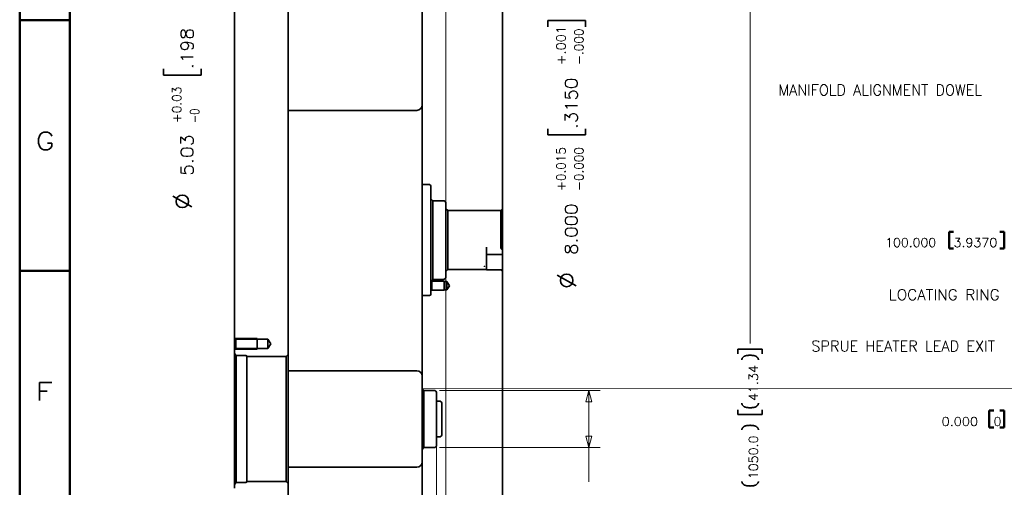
# Model space of a CAD drawing. Extents: x 2651 to 11825, y -3833 to 1075.
# Tile 155 of 256: x 3841 to 4116, y -804 to -673. Entities that reach past the tile are written whole.
import ezdxf

# ---------------------------------------------------------------- set-up
doc = ezdxf.new("R2010")
doc.units = 0
doc.header["$LTSCALE"] = 10
doc.layers.add('1', color=7, linetype='CONTINUOUS')
doc.styles.add('pwfont', font='simplex.shx')

msp = doc.modelspace()

# ---------------------------------------------------------------- linework, layer by layer
at = {"layer": '1', "color": 7, "linetype": 'Continuous', "lineweight": 50}
for p, q in [((3840.684, -1163.358), (3840.684, -322.358)), ((3854.684, -1149.358), (3854.684, -336.358)), ((3840.684, -673.358), (3854.684, -673.358)), ((3840.684, -743.358), (3854.684, -743.358)), ((4111.833, -782.419), (4111.833, -787.106)), ((4113.083, -782.419), (4111.833, -782.419)), ((4116.021, -782.419), (4114.771, -782.419)), ((4116.021, -787.106), (4116.021, -782.419)), ((4111.833, -787.106), (4113.083, -787.106)), ((4114.771, -787.106), (4116.021, -787.106))]:
    msp.add_line(p, q, dxfattribs=at)
at = {"layer": '1', "color": 4, "linetype": 'Continuous', "lineweight": 13}
for p, q in [((3915.721, -951.305), (3915.721, -479.087)), ((3959.875, -941.925), (3959.875, -479.087)), ((3915.721, -618.219), (3915.721, -1059.478)), ((3958.095, -776.76), (4002.98, -776.76)), ((3957.257, -791.35), (3957.257, -1065.766)), ((3958.095, -792.765), (4002.98, -792.765)), ((3957.257, -793.602), (3957.257, -1059.478))]:
    msp.add_line(p, q, dxfattribs=at)
at = {"layer": '1', "color": 7, "linetype": 'Continuous', "lineweight": 13}
for p, q in [((4044.918, -522.262), (4044.918, -763.706)), ((3999.805, -776.76), (3998.954, -779.935)), ((4000.655, -779.935), (3999.805, -776.76)), ((3999.805, -776.76), (3999.805, -802.29)), ((3998.954, -779.935), (4000.655, -779.935)), ((3998.954, -789.59), (3999.805, -792.765)), ((4000.655, -789.59), (3998.954, -789.59)), ((3999.805, -792.765), (4000.655, -789.59))]:
    msp.add_line(p, q, dxfattribs=at)
at = {"layer": '1', "color": 12, "linetype": 'Continuous', "lineweight": 35}
for p, q in [((3900.721, -697.537), (3900.721, -653.912)), ((3915.721, -697.537), (3915.721, -653.912)), ((3900.721, -741.137), (3900.721, -697.537)), ((3915.721, -741.137), (3915.721, -697.537)), ((3900.721, -762.095), (3900.721, -741.137)), ((3915.721, -766.137), (3915.721, -741.137)), ((3970.651, -742.129), (3970.648, -742.129)), ((3970.648, -742.129), (3970.648, -742.234)), ((3970.651, -742.234), (3970.648, -742.234)), ((3970.651, -742.129), (3970.651, -742.234)), ((3900.721, -762.096), (3900.721, -762.095)), ((3900.721, -762.095), (3900.721, -762.095)), ((3901.111, -762.485), (3900.721, -762.096)), ((3907.071, -762.485), (3901.111, -762.485)), ((3907.071, -762.486), (3907.071, -762.485)), ((3910.104, -762.486), (3907.071, -762.486)), ((3910.871, -763.762), (3910.104, -762.486)), ((3900.721, -765.429), (3901.111, -765.04)), ((3900.721, -766.137), (3900.721, -765.429)), ((3900.721, -765.429), (3900.721, -765.429)), ((3900.721, -765.429), (3900.721, -765.429)), ((3901.111, -765.04), (3907.071, -765.04)), ((3907.071, -765.04), (3907.071, -765.039)), ((3907.071, -765.039), (3910.104, -765.039)), ((3910.104, -765.039), (3910.871, -763.762)), ((3900.721, -766.487), (3900.721, -766.137)), ((3901.221, -766.987), (3900.721, -766.487)), ((3903.821, -766.987), (3901.221, -766.987)), ((3915.221, -767.262), (3904.201, -767.262)), ((3915.721, -766.762), (3915.221, -767.262)), ((3915.721, -766.762), (3915.721, -766.137)), ((3900.721, -803.037), (3901.221, -802.537)), ((3900.721, -804.095), (3900.721, -803.037)), ((3901.221, -802.537), (3903.821, -802.537)), ((3904.201, -802.262), (3915.221, -802.262)), ((3915.221, -802.262), (3915.721, -802.762)), ((3915.721, -1047.262), (3915.721, -802.762))]:
    msp.add_line(p, q, dxfattribs=at)
at = {"layer": '1', "color": 253, "linetype": 'Continuous', "lineweight": 35}
for p, q in [((3953.221, -697.537), (3953.221, -662.811)), ((3975.711, -697.537), (3975.711, -662.011)), ((3915.721, -698.509), (3951.721, -698.509)), ((3953.221, -719.262), (3953.221, -697.537)), ((3975.711, -726.012), (3975.711, -697.537)), ((3955.271, -719.262), (3953.221, -719.262)), ((3955.671, -723.26), (3955.671, -719.662)), ((3956.171, -723.76), (3955.671, -723.26)), ((3959.125, -723.76), (3956.171, -723.76)), ((3959.875, -726.012), (3959.875, -724.51)), ((3959.875, -726.012), (3960.375, -726.512)), ((3975.211, -726.512), (3960.375, -726.512)), ((3975.711, -726.012), (3975.211, -726.512)), ((3975.711, -738.812), (3975.711, -737.406)), ((3971.236, -738.818), (3975.711, -738.818)), ((3975.711, -743.233), (3975.711, -738.818)), ((3960.375, -743.012), (3959.875, -743.512)), ((3960.375, -743.012), (3971.236, -743.012)), ((3970.663, -742.129), (3970.651, -742.129)), ((3970.663, -742.234), (3970.651, -742.234)), ((3970.663, -742.129), (3970.663, -742.234)), ((3971.236, -743.012), (3971.236, -743.041)), ((3971.236, -743.041), (3975.24, -743.041)), ((3975.24, -743.041), (3975.711, -743.512)), ((3955.801, -746.135), (3956.171, -745.765)), ((3955.921, -746.255), (3955.801, -746.135)), ((3956.171, -745.765), (3959.125, -745.765)), ((3959.875, -745.015), (3959.875, -743.512)), ((3975.711, -766.137), (3975.711, -743.512)), ((3955.671, -749.02), (3955.921, -748.77)), ((3959.421, -746.255), (3955.921, -746.255)), ((3955.921, -748.77), (3959.421, -748.77)), ((3959.421, -746.312), (3959.421, -746.255)), ((3960.146, -746.312), (3959.421, -746.312)), ((3959.421, -748.77), (3959.421, -748.712)), ((3959.421, -748.712), (3960.146, -748.712)), ((3960.867, -747.512), (3960.146, -746.312)), ((3960.146, -748.712), (3960.867, -747.512)), ((3953.221, -750.262), (3955.271, -750.262)), ((3953.221, -766.137), (3953.221, -750.262)), ((3955.671, -749.862), (3955.671, -749.02)), ((3953.221, -776.26), (3953.221, -766.137)), ((3975.711, -826.012), (3975.711, -766.137)), ((3951.721, -771.262), (3915.721, -771.262)), ((3953.721, -776.76), (3953.221, -776.26)), ((3956.507, -776.76), (3953.721, -776.76)), ((3957.257, -779.762), (3957.257, -777.51)), ((3958.007, -779.762), (3957.257, -779.762)), ((3958.757, -789.012), (3958.757, -780.512)), ((3957.257, -789.762), (3958.007, -789.762)), ((3957.257, -792.015), (3957.257, -789.762)), ((3953.221, -793.265), (3953.721, -792.765)), ((3953.721, -792.765), (3956.507, -792.765)), ((3953.221, -819.262), (3953.221, -793.265)), ((3915.721, -798.262), (3951.721, -798.262))]:
    msp.add_line(p, q, dxfattribs=at)
at = {"layer": '1', "color": 2, "linetype": 'Continuous', "lineweight": 35}
for p, q in [((3988.345, -673.424), (3988.345, -675.174)), ((3998.908, -673.424), (3988.345, -673.424)), ((3998.908, -675.174), (3998.908, -673.424)), ((3880.884, -686.945), (3880.884, -688.695)), ((3891.447, -688.695), (3891.447, -686.945)), ((3880.884, -688.695), (3891.447, -688.695)), ((3988.345, -703.636), (3988.345, -705.386)), ((3998.908, -705.386), (3998.908, -703.636)), ((3988.345, -705.386), (3998.908, -705.386)), ((3888.839, -725.461), (3883.548, -722.484)), ((3970.652, -742.122), (3970.652, -742.122)), ((3970.652, -742.122), (3970.652, -742.122)), ((3970.652, -742.129), (3970.652, -742.122)), ((3970.653, -742.122), (3970.652, -742.122)), ((3970.653, -742.122), (3970.653, -742.122)), ((3970.653, -742.122), (3970.653, -742.122)), ((3970.653, -742.122), (3970.653, -742.122)), ((3970.653, -742.122), (3970.653, -742.122)), ((3970.653, -742.122), (3970.653, -742.122)), ((3970.653, -742.122), (3970.653, -742.122)), ((3996.3, -747.552), (3991.008, -744.576)), ((4041.48, -765.294), (4041.48, -766.544)), ((4048.355, -765.294), (4041.48, -765.294)), ((4048.355, -766.544), (4048.355, -765.294)), ((4041.48, -782.231), (4041.48, -783.481)), ((4041.48, -783.481), (4048.355, -783.481)), ((4048.355, -783.481), (4048.355, -782.231))]:
    msp.add_line(p, q, dxfattribs=at)
at = {"layer": '1', "color": 2, "linetype": 'Continuous', "lineweight": 50}
for p, q in [((4100.583, -732.419), (4100.583, -737.106)), ((4101.833, -732.419), (4100.583, -732.419)), ((4116.021, -732.419), (4114.771, -732.419)), ((4116.021, -737.106), (4116.021, -732.419)), ((4100.583, -737.106), (4101.833, -737.106)), ((4114.771, -737.106), (4116.021, -737.106))]:
    msp.add_line(p, q, dxfattribs=at)
at = {"layer": '1', "color": 30, "linetype": 'Continuous', "lineweight": 35}
for p, q in [((3970.651, -742.12), (3970.652, -742.119)), ((3970.651, -742.12), (3970.652, -742.119)), ((3970.651, -742.119), (3970.651, -742.12)), ((3970.651, -742.12), (3970.651, -742.12)), ((3970.651, -742.12), (3970.651, -742.12)), ((3970.651, -742.12), (3970.651, -742.12)), ((3970.651, -742.12), (3970.651, -742.12)), ((3970.651, -742.12), (3970.651, -742.12)), ((3970.651, -742.12), (3970.651, -742.12)), ((3970.651, -742.12), (3970.651, -742.12)), ((3970.651, -742.12), (3970.651, -742.12)), ((3970.651, -742.12), (3970.651, -742.12)), ((3970.651, -742.12), (3970.651, -742.12)), ((3970.652, -742.12), (3970.652, -742.119)), ((3970.652, -742.119), (3970.652, -742.119)), ((3970.652, -742.12), (3970.652, -742.119)), ((3970.654, -742.119), (3970.652, -742.12)), ((3970.652, -742.119), (3970.652, -742.12)), ((3970.652, -742.12), (3970.652, -742.12)), ((3970.653, -742.117), (3970.653, -742.118)), ((3970.654, -742.117), (3970.653, -742.117)), ((3970.654, -742.12), (3970.653, -742.118)), ((3970.653, -742.12), (3970.653, -742.12)), ((3970.654, -742.118), (3970.654, -742.117)), ((3970.654, -742.119), (3970.654, -742.118)), ((3970.654, -742.118), (3970.654, -742.118)), ((3970.655, -742.119), (3970.654, -742.119)), ((3970.655, -742.12), (3970.654, -742.12)), ((3970.654, -742.12), (3970.654, -742.12)), ((3970.655, -742.12), (3970.655, -742.12)), ((3970.655, -742.12), (3970.655, -742.12)), ((3970.66, -742.117), (3970.659, -742.117)), ((3970.66, -742.119), (3970.659, -742.119)), ((3970.659, -742.119), (3970.66, -742.119)), ((3970.659, -742.12), (3970.659, -742.119)), ((3970.659, -742.119), (3970.659, -742.119)), ((3970.659, -742.12), (3970.659, -742.12)), ((3970.661, -742.117), (3970.66, -742.117)), ((3970.66, -742.117), (3970.66, -742.118)), ((3970.661, -742.117), (3970.66, -742.12)), ((3970.66, -742.118), (3970.66, -742.119)), ((3970.662, -742.119), (3970.66, -742.118)), ((3970.662, -742.12), (3970.661, -742.12)), ((3970.662, -742.118), (3970.663, -742.119)), ((3970.662, -742.119), (3970.662, -742.12)), ((3970.662, -742.12), (3970.662, -742.12)), ((3970.663, -742.119), (3970.664, -742.119)), ((3970.664, -742.12), (3970.663, -742.119)), ((3970.664, -742.119), (3970.663, -742.119)), ((3970.663, -742.119), (3970.663, -742.119)), ((3970.664, -742.119), (3970.664, -742.119)), ((3970.664, -742.119), (3970.664, -742.119)), ((3970.664, -742.119), (3970.664, -742.12)), ((3970.664, -742.119), (3970.664, -742.119)), ((3970.664, -742.12), (3970.664, -742.119)), ((3970.664, -742.119), (3970.664, -742.12)), ((3970.664, -742.12), (3970.664, -742.12)), ((3970.664, -742.12), (3970.664, -742.12))]:
    msp.add_line(p, q, dxfattribs=at)
at = {"layer": '1', "color": 253, "linetype": 'Continuous', "lineweight": 13}
for p, q in [((3970.651, -742.12), (3970.651, -742.12)), ((3970.652, -742.121), (3970.652, -742.122)), ((3970.652, -742.122), (3970.652, -742.129)), ((3970.653, -742.129), (3970.653, -742.122)), ((3970.653, -742.129), (3970.653, -742.122)), ((3970.653, -742.129), (3970.653, -742.122)), ((3970.653, -742.129), (3970.653, -742.122)), ((3970.654, -742.118), (3970.654, -742.119)), ((3970.654, -742.121), (3970.654, -742.12)), ((3970.654, -742.121), (3970.654, -742.121)), ((3970.655, -742.118), (3970.655, -742.119)), ((3970.655, -742.121), (3970.655, -742.119)), ((3970.656, -742.121), (3970.656, -742.121)), ((3970.658, -742.118), (3970.658, -742.118)), ((3970.658, -742.118), (3970.658, -742.118)), ((3970.658, -742.118), (3970.658, -742.118)), ((3970.658, -742.118), (3970.658, -742.118)), ((3970.658, -742.118), (3970.658, -742.118)), ((3970.658, -742.118), (3970.658, -742.118)), ((3970.658, -742.118), (3970.658, -742.118)), ((3970.658, -742.118), (3970.658, -742.118)), ((3970.658, -742.118), (3970.658, -742.118)), ((3970.658, -742.118), (3970.658, -742.119)), ((3970.658, -742.118), (3970.658, -742.118)), ((3970.658, -742.119), (3970.658, -742.12)), ((3970.66, -742.119), (3970.658, -742.119)), ((3970.658, -742.121), (3970.658, -742.121)), ((3970.659, -742.118), (3970.659, -742.118)), ((3970.66, -742.118), (3970.66, -742.118)), ((3970.661, -742.12), (3970.661, -742.12)), ((3970.661, -742.121), (3970.661, -742.121)), ((3970.662, -742.129), (3970.662, -742.123)), ((3970.662, -742.129), (3970.663, -742.129)), ((3970.664, -742.12), (3970.664, -742.119))]:
    msp.add_line(p, q, dxfattribs=at)
at = {"layer": '1', "color": 3, "linetype": 'Continuous', "lineweight": 35}
for p, q in [((3970.652, -742.121), (3970.652, -742.121)), ((3970.652, -742.121), (3970.652, -742.121)), ((3970.652, -742.121), (3970.662, -742.121)), ((3970.652, -742.122), (3970.652, -742.121)), ((3970.652, -742.122), (3970.652, -742.122)), ((3970.652, -742.122), (3970.652, -742.122)), ((3970.652, -742.122), (3970.653, -742.122)), ((3970.653, -742.122), (3970.653, -742.123)), ((3970.662, -742.123), (3970.653, -742.123)), ((3970.653, -742.123), (3970.653, -742.123)), ((3970.654, -742.118), (3970.655, -742.118)), ((3970.654, -742.118), (3970.654, -742.119)), ((3970.654, -742.118), (3970.654, -742.119)), ((3970.654, -742.118), (3970.654, -742.119)), ((3970.654, -742.118), (3970.654, -742.119)), ((3970.654, -742.119), (3970.654, -742.119)), ((3970.654, -742.119), (3970.654, -742.119)), ((3970.654, -742.119), (3970.654, -742.119)), ((3970.655, -742.119), (3970.654, -742.119)), ((3970.655, -742.118), (3970.656, -742.118)), ((3970.655, -742.118), (3970.655, -742.119)), ((3970.655, -742.118), (3970.655, -742.118)), ((3970.655, -742.118), (3970.655, -742.118)), ((3970.655, -742.118), (3970.655, -742.119)), ((3970.655, -742.118), (3970.655, -742.119)), ((3970.655, -742.118), (3970.655, -742.119)), ((3970.655, -742.119), (3970.655, -742.119)), ((3970.655, -742.119), (3970.655, -742.119)), ((3970.656, -742.119), (3970.655, -742.119)), ((3970.656, -742.118), (3970.656, -742.119)), ((3970.658, -742.118), (3970.658, -742.118)), ((3970.658, -742.118), (3970.659, -742.118)), ((3970.658, -742.118), (3970.658, -742.118)), ((3970.658, -742.118), (3970.658, -742.118)), ((3970.658, -742.118), (3970.658, -742.118)), ((3970.658, -742.118), (3970.658, -742.118)), ((3970.658, -742.118), (3970.658, -742.118)), ((3970.658, -742.118), (3970.658, -742.118)), ((3970.658, -742.118), (3970.658, -742.118)), ((3970.658, -742.118), (3970.658, -742.118)), ((3970.658, -742.118), (3970.658, -742.118)), ((3970.658, -742.118), (3970.658, -742.118)), ((3970.658, -742.118), (3970.658, -742.118)), ((3970.658, -742.118), (3970.658, -742.118)), ((3970.658, -742.118), (3970.658, -742.118)), ((3970.658, -742.118), (3970.658, -742.118)), ((3970.658, -742.118), (3970.658, -742.118)), ((3970.658, -742.118), (3970.658, -742.118)), ((3970.658, -742.118), (3970.658, -742.118)), ((3970.658, -742.118), (3970.658, -742.118)), ((3970.66, -742.118), (3970.659, -742.118)), ((3970.659, -742.118), (3970.659, -742.118)), ((3970.659, -742.118), (3970.659, -742.118)), ((3970.659, -742.118), (3970.659, -742.118)), ((3970.659, -742.118), (3970.659, -742.118)), ((3970.66, -742.118), (3970.66, -742.118)), ((3970.66, -742.118), (3970.66, -742.118)), ((3970.66, -742.118), (3970.66, -742.118)), ((3970.662, -742.123), (3970.662, -742.129)), ((3970.662, -742.129), (3970.662, -742.129)), ((3970.662, -742.129), (3970.662, -742.129)), ((3970.663, -742.129), (3970.663, -742.122)), ((3970.663, -742.129), (3970.663, -742.129)), ((3970.663, -742.129), (3970.663, -742.129))]:
    msp.add_line(p, q, dxfattribs=at)
at = {"layer": '1', "color": 43, "linetype": 'Continuous', "lineweight": 35}
for p, q in [((3970.653, -742.121), (3970.653, -742.12)), ((3970.653, -742.121), (3970.653, -742.12)), ((3970.653, -742.121), (3970.653, -742.121)), ((3970.653, -742.121), (3970.653, -742.121)), ((3970.654, -742.119), (3970.655, -742.119)), ((3970.654, -742.121), (3970.656, -742.121)), ((3970.656, -742.121), (3970.654, -742.121)), ((3970.654, -742.121), (3970.654, -742.121)), ((3970.655, -742.119), (3970.655, -742.119)), ((3970.655, -742.121), (3970.655, -742.12)), ((3970.655, -742.12), (3970.655, -742.12)), ((3970.655, -742.121), (3970.655, -742.121)), ((3970.656, -742.119), (3970.656, -742.119)), ((3970.656, -742.121), (3970.656, -742.119)), ((3970.656, -742.119), (3970.656, -742.12)), ((3970.656, -742.119), (3970.656, -742.12)), ((3970.656, -742.121), (3970.656, -742.119)), ((3970.656, -742.12), (3970.656, -742.12)), ((3970.656, -742.12), (3970.656, -742.12)), ((3970.656, -742.121), (3970.656, -742.121)), ((3970.656, -742.121), (3970.656, -742.121)), ((3970.657, -742.118), (3970.657, -742.118)), ((3970.657, -742.118), (3970.657, -742.118)), ((3970.657, -742.119), (3970.657, -742.118)), ((3970.657, -742.121), (3970.657, -742.119)), ((3970.657, -742.119), (3970.657, -742.119)), ((3970.657, -742.119), (3970.657, -742.12)), ((3970.657, -742.121), (3970.657, -742.121)), ((3970.657, -742.121), (3970.657, -742.121)), ((3970.66, -742.118), (3970.658, -742.118)), ((3970.66, -742.118), (3970.658, -742.118)), ((3970.658, -742.119), (3970.658, -742.12)), ((3970.659, -742.12), (3970.658, -742.12)), ((3970.661, -742.121), (3970.658, -742.121)), ((3970.658, -742.121), (3970.661, -742.121)), ((3970.659, -742.118), (3970.659, -742.118)), ((3970.659, -742.119), (3970.659, -742.118)), ((3970.659, -742.119), (3970.659, -742.119)), ((3970.659, -742.12), (3970.659, -742.121)), ((3970.659, -742.121), (3970.659, -742.121)), ((3970.66, -742.121), (3970.66, -742.121)), ((3970.66, -742.121), (3970.66, -742.121)), ((3970.661, -742.12), (3970.661, -742.121)), ((3970.661, -742.12), (3970.661, -742.12)), ((3970.661, -742.121), (3970.661, -742.121)), ((3970.661, -742.121), (3970.661, -742.121)), ((3970.661, -742.121), (3970.661, -742.121))]:
    msp.add_line(p, q, dxfattribs=at)
at = {"layer": '1', "color": 214, "linetype": 'Continuous', "lineweight": 35}
for p, q in [((3970.653, -742.121), (3970.653, -742.121)), ((3970.654, -742.121), (3970.653, -742.121)), ((3970.654, -742.121), (3970.654, -742.121)), ((3970.654, -742.121), (3970.654, -742.121)), ((3970.655, -742.121), (3970.655, -742.121)), ((3970.655, -742.121), (3970.655, -742.121)), ((3970.656, -742.121), (3970.656, -742.121)), ((3970.656, -742.121), (3970.656, -742.121)), ((3970.657, -742.12), (3970.657, -742.121)), ((3970.657, -742.12), (3970.657, -742.12)), ((3970.658, -742.121), (3970.658, -742.12)), ((3970.658, -742.12), (3970.658, -742.12)), ((3970.661, -742.121), (3970.661, -742.12)), ((3970.661, -742.12), (3970.661, -742.121)), ((3970.661, -742.12), (3970.661, -742.12)), ((3970.661, -742.12), (3970.661, -742.12))]:
    msp.add_line(p, q, dxfattribs=at)
at = {"layer": '1', "color": 251, "linetype": 'Continuous', "lineweight": 13}
for p, q in [((3900.801, -762.175), (3907.071, -762.175)), ((3900.801, -765.35), (3907.071, -765.35))]:
    msp.add_line(p, q, dxfattribs=at)
at = {"layer": '1', "color": 2, "linetype": 'Continuous', "lineweight": 35}
for centre in [(3886.166, -723.945), (3993.626, -746.036)]:
    msp.add_circle(centre, 1.75, dxfattribs=at)
at = {"layer": '1', "color": 30, "linetype": 'Continuous', "lineweight": 35}
for centre, radius in [((3970.655, -742.12), 0.00025), ((3970.655, -742.12), 0.000225), ((3970.655, -742.12), 0.0002), ((3970.659, -742.119), 0.00025), ((3970.659, -742.119), 0.0002), ((3970.659, -742.119), 0.000225)]:
    msp.add_circle(centre, radius, dxfattribs=at)
at = {"layer": '1', "color": 253, "linetype": 'Continuous', "lineweight": 35}
for centre, radius, start, end in [((3951.721, -697.009), 1.5, 270, 0), ((3955.271, -719.662), 0.4, 0, 90), ((3959.125, -724.51), 0.75, 0, 90), ((3959.125, -745.015), 0.75, 270, 0), ((3955.271, -749.862), 0.4, 270, 0), ((3951.721, -772.762), 1.5, 0, 90), ((3956.507, -777.51), 0.75, 0, 90), ((3958.007, -780.512), 0.75, 0, 90), ((3958.007, -789.012), 0.75, 270, 0), ((3956.507, -792.015), 0.75, 270, 0), ((3951.721, -796.762), 1.5, 270, 0)]:
    msp.add_arc(centre, radius, start, end, dxfattribs=at)
at = {"layer": '1', "color": 214, "linetype": 'Continuous', "lineweight": 35}
for centre, start, end in [((3970.652, -742.122), 91.87552, 123.67941), ((3970.652, -742.122), 236.32059, 268.12448), ((3970.663, -742.128), 56.32059, 90), ((3970.663, -742.128), 270, 303.67941)]:
    msp.add_arc(centre, 0.000275, start, end, dxfattribs=at)
at = {"layer": '1', "color": 3, "linetype": 'Continuous', "lineweight": 35}
for centre, radius, start, end in [((3970.652, -742.122), 0.000172, 90, 112.91062), ((3970.662, -742.122), 0.000345, 0, 90)]:
    msp.add_arc(centre, radius, start, end, dxfattribs=at)
at = {"layer": '1', "color": 30, "linetype": 'Continuous', "lineweight": 35}
for centre, radius, start, end in [((3970.653, -742.117), 0.0002, 118.6, 138.6), ((3970.654, -742.117), 0.0003, 28.6, 118.6), ((3970.654, -742.118), 0.0002, 298.6, 28.6), ((3970.654, -742.118), 0.0003, 118.6, 208.6), ((3970.655, -742.12), 0.0007, 266.6, 86.6), ((3970.66, -742.117), 0.0002, 158.5, 248.5), ((3970.659, -742.119), 0.0007, 100.5, 280.5), ((3970.66, -742.117), 0.0003, 68.5, 158.5), ((3970.66, -742.118), 0.0003, 338.5, 68.5)]:
    msp.add_arc(centre, radius, start, end, dxfattribs=at)
at = {"layer": '1', "color": 43, "linetype": 'Continuous', "lineweight": 35}
msp.add_arc((3970.657, -742.119), 0.0001, 90, 180, dxfattribs=at)
at = {"layer": '1', "color": 12, "linetype": 'Continuous', "lineweight": 35}
for centre, start, end in [((3903.821, -767.387), 18.20996, 90), ((3903.821, -802.137), 270, 341.79004)]:
    msp.add_arc(centre, 0.4, start, end, dxfattribs=at)
at = {"layer": '1', "color": 253, "linetype": 'Continuous', "lineweight": 35}
for points, knots in [([(3953.221, -719.262), (3953.221, -719.367), (3953.221, -720.197), (3953.221, -721.812), (3953.221, -722.889), (3953.221, -725.506), (3953.221, -727.012), (3953.221, -730.317), (3953.221, -733.861), (3953.221, -737.454), (3953.221, -740.902), (3953.221, -742.512), (3953.221, -745.399), (3953.221, -747.712), (3953.221, -749.328), (3953.221, -750.158), (3953.221, -750.262)], [0, 0, 0.003382, 0.0301537, 0.0822568, 0.116978, 0.2014205, 0.2500003, 0.356599, 0.4709272, 0.5868237, 0.6980392, 0.7499997, 0.8431212, 0.9177432, 0.9698463, 0.9966194, 1, 1]), ([(3955.671, -746.237), (3955.671, -745.618), (3955.671, -744.229), (3955.671, -742.169), (3955.671, -739.583), (3955.671, -736.656), (3955.671, -733.594), (3955.671, -730.615), (3955.671, -727.931), (3955.671, -726.759), (3955.671, -724.862), (3955.671, -723.668), (3955.671, -723.26)], [0, 0, 0.0269383, 0.0873822, 0.1770459, 0.2895708, 0.4169755, 0.550226, 0.6798707, 0.7967157, 0.8476973, 0.9302522, 0.9822486, 1, 1]), ([(3956.171, -745.765), (3956.171, -745.357), (3956.171, -744.854), (3956.171, -743.297), (3956.171, -741.107), (3956.171, -739.824), (3956.171, -737.001), (3956.171, -735.513), (3956.171, -732.524), (3956.171, -729.701), (3956.171, -727.253), (3956.171, -725.362), (3956.171, -724.168), (3956.171, -723.76)], [0, 0, 0.018541, 0.0413956, 0.1121442, 0.2116597, 0.2699674, 0.3982723, 0.4658779, 0.6017277, 0.7300326, 0.8412768, 0.9272092, 0.9814571, 1, 1]), ([(3959.875, -743.512), (3959.875, -743.405), (3959.875, -742.559), (3959.875, -741.841), (3959.875, -739.906), (3959.875, -737.466), (3959.875, -736.131), (3959.875, -733.394), (3959.875, -732.058), (3959.875, -729.619), (3959.875, -727.683), (3959.875, -726.441), (3959.875, -726.012)], [0, 0, 0.0061563, 0.0544971, 0.095491, 0.2061081, 0.3454916, 0.4217814, 0.5782163, 0.6545084, 0.7938919, 0.904509, 0.9755284, 1, 1]), ([(3960.375, -726.512), (3960.375, -726.916), (3960.375, -727.412), (3960.375, -728.929), (3960.375, -731.017), (3960.375, -733.472), (3960.375, -734.762), (3960.375, -737.312), (3960.375, -739.612), (3960.375, -741.437), (3960.375, -742.609), (3960.375, -743.012)], [0, 0, 0.0244715, 0.0544952, 0.1464454, 0.2730045, 0.4217825, 0.5, 0.6545082, 0.7938905, 0.9045069, 0.9755285, 1, 1]), ([(3975.211, -736.785), (3975.211, -734.079), (3975.211, -731.447), (3975.211, -729.174), (3975.211, -728.251), (3975.211, -726.959), (3975.211, -726.512)], [0, 0, 0.2634388, 0.5196656, 0.7409278, 0.8307342, 0.9565114, 1, 1]), ([(3975.711, -726.012), (3975.711, -726.119), (3975.711, -726.957), (3975.711, -728.551), (3975.711, -730.747), (3975.711, -733.333), (3975.711, -736.057), (3975.711, -737.388)], [0, 0, 0.0093759, 0.0830163, 0.2231634, 0.4162333, 0.6435141, 0.8829727, 1, 1]), ([(3971.236, -736.785), (3971.236, -739.273), (3971.236, -741.272), (3971.236, -742.565), (3971.236, -743.012)], [0, 0, 0.3995247, 0.7205173, 0.9281793, 1, 1]), ([(3975.711, -737.388), (3975.67, -737.375), (3975.628, -737.359), (3975.587, -737.34), (3975.547, -737.317), (3975.527, -737.305), (3975.507, -737.291), (3975.497, -737.284), (3975.487, -737.277), (3975.477, -737.269), (3975.467, -737.262), (3975.429, -737.229), (3975.392, -737.193), (3975.374, -737.173), (3975.356, -737.153), (3975.339, -737.132), (3975.323, -737.109), (3975.307, -737.086), (3975.292, -737.062), (3975.279, -737.037), (3975.266, -737.011), (3975.259, -736.998), (3975.254, -736.985), (3975.248, -736.971), (3975.243, -736.957), (3975.234, -736.93), (3975.226, -736.901), (3975.222, -736.887), (3975.22, -736.872), (3975.217, -736.858), (3975.215, -736.843), (3975.212, -736.814), (3975.211, -736.785)], [0, 0, 0.0522172, 0.105291, 0.1594586, 0.2150072, 0.2433995, 0.2722147, 0.2868391, 0.301588, 0.3164347, 0.3313941, 0.3918612, 0.4537277, 0.4853159, 0.5174182, 0.5501283, 0.5832532, 0.6166056, 0.6502591, 0.6843299, 0.7188828, 0.7363642, 0.7539352, 0.77149, 0.7890346, 0.8241683, 0.8594133, 0.8771322, 0.8948912, 0.9126566, 0.9302888, 0.9652642, 1, 1]), ([(3975.711, -743.233), (3975.657, -743.219), (3975.606, -743.204), (3975.594, -743.201), (3975.581, -743.197), (3975.569, -743.193), (3975.557, -743.19), (3975.534, -743.182), (3975.512, -743.175), (3975.429, -743.146), (3975.359, -743.116), (3975.301, -743.087), (3975.257, -743.057), (3975.24, -743.041)], [0, 0, 0.1087195, 0.2128367, 0.238111, 0.2630988, 0.2877158, 0.3120241, 0.3596053, 0.4058227, 0.5768831, 0.7254888, 0.851332, 0.9549135, 1, 1]), ([(3955.671, -746.237), (3955.726, -746.194), (3955.782, -746.15), (3955.796, -746.139), (3955.799, -746.137), (3955.801, -746.135), (3955.801, -746.135)], [0, 0, 0.4231484, 0.8502043, 0.9617985, 0.9828761, 0.995745, 1, 1]), ([(3955.671, -749.02), (3955.671, -748.919), (3955.671, -748.189), (3955.671, -747.108), (3955.671, -746.237)], [0, 0, 0.0363636, 0.2986334, 0.6870469, 1, 1]), ([(3955.921, -748.77), (3955.921, -748.296), (3955.921, -747.233), (3955.921, -746.379), (3955.921, -746.255)], [0, 0, 0.1882602, 0.6112664, 0.9504734, 1, 1]), ([(3959.421, -746.312), (3959.421, -746.431), (3959.421, -747.245), (3959.421, -748.261), (3959.421, -748.712)], [0, 0, 0.0495229, 0.3887415, 0.8117442, 1, 1]), ([(3960.146, -748.712), (3960.146, -748.594), (3960.146, -747.779), (3960.146, -746.764), (3960.146, -746.312)], [0, 0, 0.0495229, 0.3887415, 0.8117442, 1, 1]), ([(3953.221, -793.265), (3953.221, -792.849), (3953.221, -791.641), (3953.221, -789.76), (3953.221, -787.39), (3953.221, -784.762), (3953.221, -782.135), (3953.221, -779.765), (3953.221, -778.75), (3953.221, -777.187), (3953.221, -776.365), (3953.221, -776.26)], [0, 0, 0.0244717, 0.095492, 0.2061079, 0.3454914, 0.5000012, 0.6545086, 0.7938921, 0.8535542, 0.945504, 0.9938444, 1, 1]), ([(3953.721, -792.765), (3953.721, -792.331), (3953.721, -791.077), (3953.721, -789.139), (3953.721, -786.727), (3953.721, -784.102), (3953.721, -781.548), (3953.721, -779.342), (3953.721, -777.724), (3953.721, -776.869), (3953.721, -776.76)], [0, 0, 0.0270932, 0.1054308, 0.2265275, 0.3772566, 0.5412907, 0.7008485, 0.8386419, 0.9397358, 0.9931808, 1, 1]), ([(3957.257, -789.762), (3957.257, -789.33), (3957.257, -788.108), (3957.257, -786.307), (3957.257, -784.24), (3957.257, -782.262), (3957.257, -780.717), (3957.257, -779.872), (3957.257, -779.762)], [0, 0, 0.0432264, 0.1654354, 0.3454932, 0.5522657, 0.750001, 0.9045099, 0.9890776, 1, 1])]:
    msp.add_open_spline(points, degree=1, knots=knots, dxfattribs=at)
for points in [[(3975.711, -737.406), (3975.711, -737.388)], [(3975.711, -738.818), (3975.711, -738.812)], [(3975.711, -743.233), (3975.711, -743.512)]]:
    msp.add_open_spline(points, degree=1, dxfattribs=at)
at = {"layer": '1', "color": 30, "linetype": 'Continuous', "lineweight": 35}
for points, knots in [([(3970.652, -742.12), (3970.651, -742.12), (3970.651, -742.12)], [0, 0, 0.5644301, 1, 1]), ([(3970.652, -742.119), (3970.652, -742.118), (3970.653, -742.118)], [0, 0, 0.5442841, 1, 1]), ([(3970.653, -742.12), (3970.654, -742.12), (3970.655, -742.12)], [0, 0, 0.5580123, 1, 1]), ([(3970.659, -742.12), (3970.66, -742.12), (3970.661, -742.12)], [0, 0, 0.557975, 1, 1]), ([(3970.662, -742.118), (3970.661, -742.117), (3970.661, -742.117)], [0, 0, 0.5654166, 1, 1]), ([(3970.663, -742.119), (3970.662, -742.119), (3970.662, -742.12)], [0, 0, 0.5655444, 1, 1]), ([(3970.662, -742.119), (3970.662, -742.119), (3970.662, -742.119)], [0, 0, 0.3075755, 1, 1])]:
    msp.add_open_spline(points, degree=1, knots=knots, dxfattribs=at)
at = {"layer": '1', "color": 253, "linetype": 'Continuous', "lineweight": 13}
for points in [[(3970.652, -742.12), (3970.651, -742.12)], [(3970.658, -742.119), (3970.657, -742.119)]]:
    msp.add_open_spline(points, degree=1, dxfattribs=at)
at = {"layer": '1', "color": 214, "linetype": 'Continuous', "lineweight": 35}
for points in [[(3970.651, -742.122), (3970.651, -742.122)], [(3970.654, -742.121), (3970.653, -742.121)], [(3970.654, -742.121), (3970.654, -742.121)], [(3970.655, -742.121), (3970.656, -742.121)], [(3970.656, -742.121), (3970.655, -742.121)], [(3970.658, -742.12), (3970.657, -742.12)], [(3970.657, -742.12), (3970.658, -742.12)], [(3970.661, -742.12), (3970.661, -742.12)], [(3970.661, -742.12), (3970.661, -742.12)], [(3970.663, -742.128), (3970.663, -742.128)]]:
    msp.add_open_spline(points, degree=1, dxfattribs=at)
at = {"layer": '1', "color": 30, "linetype": 'Continuous', "lineweight": 35}
for points in [[(3970.652, -742.119), (3970.652, -742.119)], [(3970.652, -742.12), (3970.652, -742.12)], [(3970.653, -742.12), (3970.652, -742.12)], [(3970.652, -742.12), (3970.652, -742.12)], [(3970.652, -742.12), (3970.652, -742.12)]]:
    msp.add_open_spline(points, degree=1, dxfattribs=at)
at = {"layer": '1', "color": 253, "linetype": 'Continuous', "lineweight": 13}
for points, knots in [([(3970.652, -742.119), (3970.653, -742.12), (3970.653, -742.12)], [0, 0, 0.5414388, 1, 1]), ([(3970.661, -742.12), (3970.662, -742.119), (3970.662, -742.118)], [0, 0, 0.5573612, 1, 1])]:
    msp.add_open_spline(points, degree=1, knots=knots, dxfattribs=at)
at = {"layer": '1', "color": 43, "linetype": 'Continuous', "lineweight": 35}
for points in [[(3970.653, -742.121), (3970.654, -742.121)], [(3970.654, -742.121), (3970.653, -742.121)], [(3970.655, -742.119), (3970.656, -742.119)], [(3970.655, -742.12), (3970.656, -742.12)], [(3970.656, -742.121), (3970.656, -742.121)], [(3970.656, -742.121), (3970.656, -742.121)], [(3970.658, -742.118), (3970.657, -742.118)], [(3970.658, -742.12), (3970.657, -742.12)], [(3970.657, -742.121), (3970.658, -742.121)], [(3970.657, -742.121), (3970.658, -742.121)], [(3970.66, -742.121), (3970.659, -742.121)], [(3970.659, -742.121), (3970.66, -742.121)], [(3970.661, -742.121), (3970.661, -742.121)], [(3970.661, -742.121), (3970.661, -742.121)]]:
    msp.add_open_spline(points, degree=1, dxfattribs=at)
msp.add_open_spline([(3970.658, -742.118), (3970.658, -742.118), (3970.657, -742.118)], degree=1, knots=[0, 0, 0.6666667, 1, 1], dxfattribs=at)
at = {"layer": '1', "color": 3, "linetype": 'Continuous', "lineweight": 35}
msp.add_open_spline([(3970.658, -742.118), (3970.658, -742.118)], degree=1, dxfattribs=at)
msp.add_open_spline([(3970.658, -742.118), (3970.658, -742.118)], degree=1, dxfattribs=at)
at = {"layer": '1', "color": 12, "linetype": 'Continuous', "lineweight": 35}
for points, knots in [([(3900.721, -765.429), (3900.721, -764.941), (3900.721, -763.762), (3900.721, -762.584), (3900.721, -762.095)], [0, 0, 0.1464425, 0.5, 0.8535575, 1, 1]), ([(3900.721, -765.429), (3900.721, -764.941), (3900.721, -763.762), (3900.721, -763.125), (3900.721, -762.222), (3900.721, -762.096)], [0, 0, 0.1464534, 0.5, 0.6913442, 0.961942, 1, 1]), ([(3901.111, -762.485), (3901.111, -762.966), (3901.111, -763.478), (3901.111, -764.559), (3901.111, -765.04)], [0, 0, 0.1882442, 0.3887361, 0.8117396, 1, 1]), ([(3907.071, -765.039), (3907.071, -764.913), (3907.071, -764.046), (3907.071, -762.966), (3907.071, -762.486)], [0, 0, 0.0495142, 0.3887468, 0.8117552, 1, 1]), ([(3910.104, -765.039), (3910.104, -764.913), (3910.104, -764.046), (3910.104, -762.966), (3910.104, -762.486)], [0, 0, 0.0495142, 0.3887468, 0.8117552, 1, 1]), ([(3900.721, -803.037), (3900.721, -802.93), (3900.721, -802.081), (3900.721, -800.421), (3900.721, -798.03), (3900.721, -795.018), (3900.721, -791.527), (3900.721, -787.719), (3900.721, -785.752), (3900.721, -781.806), (3900.721, -777.998), (3900.721, -776.202), (3900.721, -772.931), (3900.721, -770.214), (3900.721, -768.176), (3900.721, -766.915), (3900.721, -766.487)], [0, 0, 0.0029306, 0.0261733, 0.0715717, 0.1370026, 0.2194067, 0.3149313, 0.4191088, 0.4729303, 0.5808912, 0.6850687, 0.7342041, 0.8236933, 0.8980463, 0.9537884, 0.9883102, 1, 1]), ([(3901.221, -802.537), (3901.221, -802.122), (3901.221, -800.895), (3901.221, -799.993), (3901.221, -797.667), (3901.221, -794.738), (3901.221, -791.342), (3901.221, -789.518), (3901.221, -785.725), (3901.221, -781.887), (3901.221, -778.183), (3901.221, -774.787), (3901.221, -771.858), (3901.221, -769.532), (3901.221, -767.918), (3901.221, -767.092), (3901.221, -766.987)], [0, 0, 0.0116895, 0.0462114, 0.0715708, 0.1370014, 0.2194058, 0.31493, 0.3662349, 0.47293, 0.5808903, 0.6850688, 0.780593, 0.8629974, 0.9284281, 0.9738266, 0.9970683, 1, 1]), ([(3904.201, -767.262), (3904.201, -767.365), (3904.201, -768.178), (3904.201, -769.767), (3904.201, -772.057), (3904.201, -774.942), (3904.201, -776.565), (3904.201, -780.081), (3904.201, -783.815), (3904.201, -787.594), (3904.201, -791.24), (3904.201, -794.583), (3904.201, -796.092), (3904.201, -798.694), (3904.201, -800.645), (3904.201, -801.346), (3904.201, -802.16), (3904.201, -802.262)], [0, 0, 0.0029317, 0.0261736, 0.0715721, 0.1370021, 0.2194067, 0.2657961, 0.3662361, 0.4729304, 0.580891, 0.6850694, 0.7805933, 0.8236932, 0.8980457, 0.9537877, 0.9738264, 0.9970683, 1, 1]), ([(3915.221, -767.262), (3915.221, -767.365), (3915.221, -768.179), (3915.221, -769.768), (3915.221, -772.058), (3915.221, -773.434), (3915.221, -776.566), (3915.221, -780.081), (3915.221, -783.815), (3915.221, -787.593), (3915.221, -791.24), (3915.221, -792.959), (3915.221, -796.091), (3915.221, -797.467), (3915.221, -799.757), (3915.221, -801.346), (3915.221, -802.16), (3915.221, -802.262)], [0, 0, 0.002934, 0.0261807, 0.0715815, 0.1370127, 0.1763175, 0.2658044, 0.3662409, 0.4729316, 0.5808874, 0.6850623, 0.7341956, 0.8236825, 0.8629873, 0.9284185, 0.9738181, 0.997066, 1, 1]), ([(3915.721, -766.762), (3915.721, -767.183), (3915.721, -768.426), (3915.721, -770.433), (3915.721, -773.11), (3915.721, -776.331), (3915.721, -779.947), (3915.721, -781.85), (3915.721, -785.737), (3915.721, -789.578), (3915.721, -793.194), (3915.721, -796.415), (3915.721, -797.83), (3915.721, -800.186), (3915.721, -801.82), (3915.721, -802.657), (3915.721, -802.762)], [0, 0, 0.0116915, 0.046216, 0.1019576, 0.1763108, 0.2657983, 0.3662378, 0.4191097, 0.5270687, 0.6337622, 0.7342017, 0.8236892, 0.8629943, 0.9284247, 0.9738242, 0.9970682, 1, 1])]:
    msp.add_open_spline(points, degree=1, knots=knots, dxfattribs=at)
at = {"layer": '1', "color": 2, "linetype": 'Continuous', "lineweight": 35}
for points, knots in [([(4047.305, -768.204), (4047.108, -767.712), (4046.616, -767.22), (4045.976, -767.023), (4045.385, -766.974), (4044.943, -766.925), (4044.5, -766.974), (4043.909, -767.023), (4043.269, -767.22), (4042.777, -767.712), (4042.58, -768.204)], [0, 0, 0.090338, 0.2089579, 0.3230457, 0.4240446, 0.5000017, 0.5759553, 0.6769576, 0.7910421, 0.909662, 1, 1]), ([(4047.305, -780.37), (4047.108, -780.862), (4046.616, -781.354), (4045.976, -781.551), (4045.385, -781.6), (4044.943, -781.649), (4044.5, -781.6), (4043.909, -781.551), (4043.269, -781.354), (4042.777, -780.862), (4042.58, -780.37)], [0, 0, 0.090338, 0.2089579, 0.3230457, 0.4240446, 0.5000017, 0.5759553, 0.6769576, 0.7910421, 0.909662, 1, 1]), ([(4047.305, -787.798), (4047.108, -787.306), (4046.616, -786.814), (4045.976, -786.617), (4045.385, -786.568), (4044.943, -786.519), (4044.5, -786.568), (4043.909, -786.617), (4043.269, -786.814), (4042.777, -787.306), (4042.58, -787.798)], [0, 0, 0.0903384, 0.2089588, 0.3230451, 0.424045, 0.5000017, 0.5759548, 0.6769583, 0.7910412, 0.9096616, 1, 1]), ([(4047.305, -802.213), (4047.108, -802.706), (4046.616, -803.198), (4045.976, -803.395), (4045.385, -803.444), (4044.943, -803.493), (4044.5, -803.444), (4043.909, -803.395), (4043.269, -803.198), (4042.777, -802.706), (4042.58, -802.213)], [0, 0, 0.090338, 0.2089579, 0.3230457, 0.4240446, 0.5000017, 0.5759553, 0.6769576, 0.7910421, 0.909662, 1, 1])]:
    msp.add_open_spline(points, degree=1, knots=knots, dxfattribs=at)

# ---------------------------------------------------------------- texts
at = {"layer": '1', "color": 2, "linetype": 'Continuous', "lineweight": 13, "attachment_point": 7, "rotation": 90, "line_spacing_factor": 0.903614, "style": 'pwfont'}
for s, insert, char_height in [('\\W1.0970;.198', (3889.231, -687.006), 3.5), ('\\W1.0598;.3150', (3996.692, -703.698), 3.5), ('\\W1.0970;5.03', (3889.231, -716.787), 3.5), ('\\W1.0598;8.000', (3996.692, -738.879), 3.5), ('\\W1.0478;41.34', (4047.108, -779.775), 2.5), ('\\W1.0396;1050.0', (4047.108, -801.619), 2.5)]:
    msp.add_mtext(s, dxfattribs=dict(at, insert=insert, char_height=char_height))
at = {"layer": '1', "color": 1, "linetype": 'Continuous', "lineweight": 13, "char_height": 2.5, "attachment_point": 7, "rotation": 90, "line_spacing_factor": 0.903614, "style": 'pwfont'}
for s, insert in [('\\W1.0598;+.001', (3993.316, -685.843)), ('\\W0.9914;-.000', (3998.316, -685.843)), ('\\W0.9914;+0.03', (3885.855, -702.082)), ('\\W0.8241;-0', (3890.855, -702.082)), ('\\W0.9844;+0.015', (3993.316, -721.024)), ('\\W0.9844;-0.000', (3998.316, -721.024))]:
    msp.add_mtext(s, dxfattribs=dict(at, insert=insert))
at = {"layer": '1', "color": 3, "linetype": 'Continuous', "lineweight": 13, "attachment_point": 7, "line_spacing_factor": 0.903614, "style": 'pwfont'}
for s, insert, char_height in [('\\W0.9794;MANIFOLD ALIGNMENT DOWEL', (4052.842, -694.33), 3), ('\\W1.1667;G', (3845.198, -709.579), 5), ('\\W1.0360;LOCATING RING', (4083.68, -751.541), 3), ('\\W0.9891;SPRUE HEATER LEAD EXIT', (4062.059, -765.881), 3), ('\\W1.2353;F', (3845.198, -779.579), 5)]:
    msp.add_mtext(s, dxfattribs=dict(at, insert=insert, char_height=char_height))
at = {"layer": '1', "color": 2, "linetype": 'Continuous', "lineweight": 13, "char_height": 2.5, "attachment_point": 7, "line_spacing_factor": 0.903614, "style": 'pwfont'}
for s, insert in [('\\W1.0231;100.000', (4082.716, -736.707)), ('\\W1.0396;3.9370', (4101.81, -736.707))]:
    msp.add_mtext(s, dxfattribs=dict(at, insert=insert))
at = {"layer": '1', "color": 7, "linetype": 'Continuous', "lineweight": 13, "char_height": 2.5, "attachment_point": 7, "line_spacing_factor": 0.903614, "style": 'pwfont'}
for s, insert in [('\\W1.0598;0.000', (4098.466, -786.707)), ('\\W0.9844;0', (4113.06, -786.707))]:
    msp.add_mtext(s, dxfattribs=dict(at, insert=insert))

doc.saveas('drawing.dxf')
